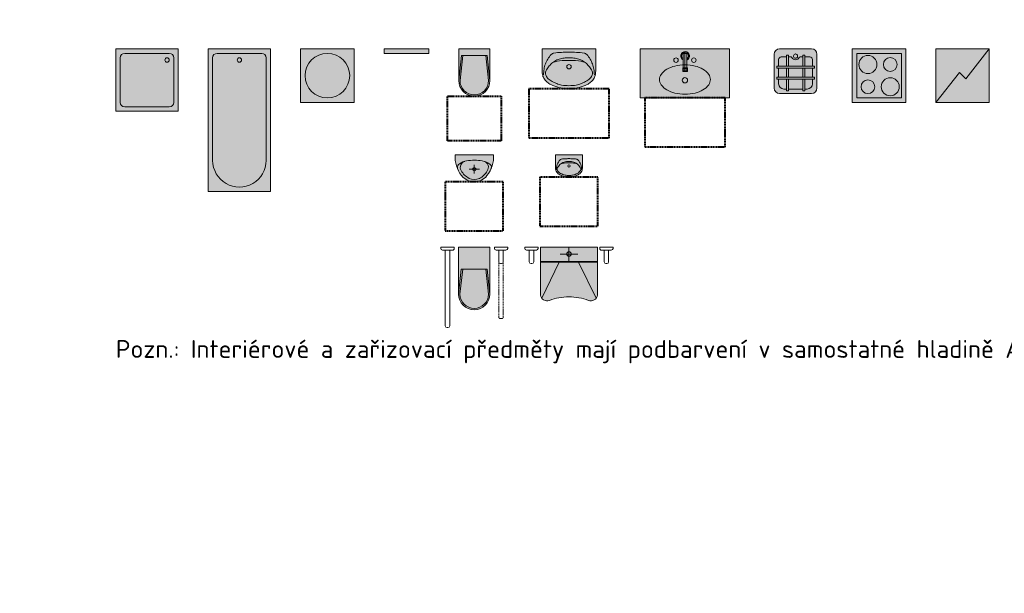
# Model space of a CAD drawing. Header units: millimetres. Extents: x -725694 to 4766210, y -2984614 to 2187451.
# Tile 239 of 256: x -337680 to -326644, y 190566 to 196998. Entities that reach past the tile are written whole.
import ezdxf
from ezdxf import colors
from ezdxf.entities.mleader import LeaderData, LeaderLine
from ezdxf.math import Vec2, Vec3

# ---------------------------------------------------------------- set-up
doc = ezdxf.new("R2010")
doc.units = ezdxf.units.MM
doc.linetypes.add('DASHED', pattern=[19.049999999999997, 12.7, -6.35])
for name, color, linetype, lineweight in [('A99_N_int-plocha', 7, 'Continuous', 9), ('A99_N_leg-text', 7, 'Continuous', 9), ('A99_N_txt-popis-50', 7, 'Continuous', 9), ('A99_N_zariz', 7, 'Continuous', 9)]:
    doc.layers.add(name, color=color, linetype=linetype, lineweight=lineweight)
doc.layers.add('A99_X_pom', color=7, linetype='Continuous', lineweight=40, plot=False)
doc.styles.add('A99_popis', font='isocpeur.ttf')

# ---------------------------------------------------------------- blocks, each defined once
blk = doc.blocks.new('*U78')
at = {"layer": 'A99_N_int-plocha'}
h = blk.add_hatch(color=256, dxfattribs=at)
h.dxf.hatch_style = 1
h.paths.add_polyline_path([(0, 0), (1600, 0), (1600, -700), (0, -700)])
at = {"color": 0}
for p, q in [((50, -600), (50, -100)), ((100, -50), (1250, -50)), ((1250, -650), (100, -650))]:
    blk.add_line(p, q, dxfattribs=at)
blk.add_lwpolyline([(0, 0), (1600, 0), (1600, -700), (0, -700)], close=True, dxfattribs=at)
blk.add_circle((125, -350), 25, dxfattribs=at)
for centre, radius, start, end in [((100, -100), 50, 90, 180), ((1250, -350), 300, 270, 90), ((100, -600), 50, 180, 270)]:
    blk.add_arc(centre, radius, start, end, dxfattribs=at)
blk = doc.blocks.new('A99_zariz-pracka')
at = {"layer": 'A99_N_int-plocha'}
h = blk.add_hatch(color=256, dxfattribs=at)
h.dxf.hatch_style = 1
h.paths.add_polyline_path([(0, -600), (600, -600), (600, 0), (0, 0)])
at = {"color": 0}
blk.add_lwpolyline([(0, -600), (600, -600), (600, 0), (0, 0)], close=True, dxfattribs=at)
blk.add_circle((300, -300), 250, dxfattribs=at)
blk = doc.blocks.new('A99_zariz-zebrik')
at = {"layer": 'A99_N_int-plocha'}
h = blk.add_hatch(color=256, dxfattribs=at)
h.dxf.hatch_style = 1
h.paths.add_polyline_path([(0, 0), (500, 0), (500, -50), (0, -50)])
at = {"color": 0}
blk.add_lwpolyline([(0, 0), (500, 0), (500, -50), (0, -50)], close=True, dxfattribs=at)
blk = doc.blocks.new('*U79')
at = {"layer": 'A99_N_int-plocha'}
h = blk.add_hatch(color=256, dxfattribs=at)
h.dxf.hatch_style = 1
h.paths.add_polyline_path([(0, 0), (600, 0), (600, -600), (0, -600)])
at = {"color": 0}
for points in [[(0, 0), (600, 0), (600, -600), (0, -600)], [(50, -50), (549.9999999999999, -50), (550, -550), (50, -550)]]:
    blk.add_lwpolyline(points, close=True, dxfattribs=at)
for centre, radius in [((175, -175), 101.4376994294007), ((425, -174.9999999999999), 76.87909851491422), ((424.9999999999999, -424.9999999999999), 101.4376994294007), ((175.0000000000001, -424.9999999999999), 76.87909851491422)]:
    blk.add_circle(centre, radius, dxfattribs=at)
blk = doc.blocks.new('A99_zariz-lednicka')
at = {"layer": 'A99_N_int-plocha'}
h = blk.add_hatch(color=256, dxfattribs=at)
h.dxf.hatch_style = 1
h.paths.add_polyline_path([(0, 0), (600, 0), (600, -600), (0, -600)])
at = {"color": 0}
for p, q in [((335.3553390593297, -335.3553390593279), (600, 0)), ((264.6446609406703, -264.6446609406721), (0, -600)), ((264.6446609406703, -264.6446609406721), (335.3553390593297, -335.3553390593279))]:
    blk.add_line(p, q, dxfattribs=at)
blk.add_lwpolyline([(0, 0), (600, 0), (600, -600), (0, -600)], close=True, dxfattribs=at)
blk = doc.blocks.new('A99_zariz-vylevka')
at = {"layer": 'A99_N_int-plocha'}
blk.add_hatch(color=256, dxfattribs=at).paths.add_polyline_path([(240.097026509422, -59.79986404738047, 0.4132369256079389), (180.0973607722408, -7.247535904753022e-12), (-180.0973607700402, 0, 0.413263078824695), (-239.9026397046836, -59.99973726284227), (-239.9026397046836, -439.8362903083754, 0.4151646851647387), (-179.7078118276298, -499.8360275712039), (180.0973607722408, -499.8360275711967, 0.4151908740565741), (240.097026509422, -439.6358925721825)])
at = {"color": 0}
for p, q in [((180.0973607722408, 0), (-180.0973607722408, 0)), ((-239.9026397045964, -439.8362903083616), (-239.9026397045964, -59.99973726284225)), ((-101.9642099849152, -89.83614344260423), (-159.9028685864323, -89.83614344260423)), ((-101.9642099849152, -69.97172904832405), (-79.21494334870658, -69.97172904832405)), ((-101.9642099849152, -194.9652039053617), (-101.9642099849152, -69.97172904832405)), ((-79.21494334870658, -69.97172904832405), (-79.21494334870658, -194.9652039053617)), ((-49.6560740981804, -89.83614344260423), (-79.21494334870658, -89.83614344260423)), ((-40.33475570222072, -96.21495523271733), (-49.6560740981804, -89.83614344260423)), ((49.85009352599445, -89.83604712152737), (40.52872113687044, -96.21501336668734)), ((81.45142595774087, -89.83604712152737), (49.85009352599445, -89.83604712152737)), ((81.45142595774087, -69.97172904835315), (104.2006925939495, -69.97172904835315)), ((81.45142595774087, -194.9652039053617), (81.45142595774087, -69.97172904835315)), ((104.2006925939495, -69.97172904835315), (104.2006925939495, -194.9652039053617)), ((160.0971156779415, -89.83601898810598), (104.2006925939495, -89.83604712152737)), ((240.097026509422, -60.23482894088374), (240.097026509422, -440.0361635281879)), ((-211.4446423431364, -194.9652039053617), (212.2592740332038, -194.9652039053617)), ((-211.4446423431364, -216.2708616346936), (-211.4446423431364, -194.9652039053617)), ((212.2592740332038, -216.2708616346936), (-211.4446423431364, -216.2708616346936)), ((-189.9028570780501, -194.9652039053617), (-189.9028570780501, -119.9135433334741)), ((-189.902599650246, -318.5382662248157), (-189.902599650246, -216.2708616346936)), ((-101.9642099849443, -318.5382662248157), (-101.9642099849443, -216.2708616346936)), ((-79.21494334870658, -216.2708616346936), (-79.21494334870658, -318.5382662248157)), ((81.45142595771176, -318.5382662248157), (81.45142595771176, -216.2708616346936)), ((104.2006925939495, -216.2708616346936), (104.2006925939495, -318.5382662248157)), ((190.09711424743, -119.836018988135), (190.09711424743, -194.9652039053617)), ((190.09711424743, -216.2708616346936), (190.09711424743, -318.5382662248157)), ((212.2592740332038, -194.9652039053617), (212.2592740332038, -216.2708616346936)), ((-211.4446423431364, -339.8439239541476), (-211.4446423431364, -318.5382662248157)), ((-211.4446423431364, -318.5382662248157), (212.2592740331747, -318.5382662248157)), ((212.2592740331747, -318.5382662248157), (212.2592740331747, -339.8439239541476)), ((212.2592740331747, -339.8439239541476), (-211.4446423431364, -339.8439239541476)), ((-189.902599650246, -389.9377766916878), (-189.902599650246, -339.8439239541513)), ((-101.9642099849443, -469.0982828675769), (-101.9642099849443, -339.8439239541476)), ((-79.21494334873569, -339.8439239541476), (-79.21494334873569, -469.0982828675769)), ((81.45142595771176, -469.098282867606), (81.45142595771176, -339.8439239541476)), ((104.2006925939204, -339.8439239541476), (104.2006925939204, -469.098282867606)), ((190.09711424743, -339.8439239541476), (190.09711424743, -389.9717099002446)), ((180.0973607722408, -499.8360275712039), (-180.0973607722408, -499.8360275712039)), ((-101.9642099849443, -449.8359798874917), (-130.096866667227, -449.8359798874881)), ((-79.21494334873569, -469.0982828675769), (-101.9642099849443, -469.0982828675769)), ((81.45142595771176, -449.8359798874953), (-79.21494334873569, -449.8359798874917)), ((104.2006925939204, -469.098282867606), (81.45142595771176, -469.098282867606)), ((130.0972592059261, -449.8359798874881), (104.2006925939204, -449.8359798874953))]:
    blk.add_line(p, q, dxfattribs=at)
for centre, radius, start, end in [((-179.9025862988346, -59.99973726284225), 60.00005340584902, 90.18599608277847, 180), ((-159.9029534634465, -119.8363761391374), 30.00000286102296, 90.00002003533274, 180.1473786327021), ((0.09699741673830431, -75.76831837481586), 45.3077434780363, 206.8260615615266, 333.1738560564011), ((0.09704749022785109, -80.50788683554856), 23.37559493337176, 110.3918908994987, 270), ((0.09704749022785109, -80.50788683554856), 23.37559493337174, 74.85069234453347, 105.1493076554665), ((0.09704749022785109, -80.50788683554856), 23.37559493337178, 270, 69.6081091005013), ((160.0971156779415, -119.8360156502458), 29.99999666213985, 0, 90.07846720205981), ((180.0973607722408, -59.99999952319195), 59.99999952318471, 0.1911156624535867, 90), ((-179.9025862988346, -439.8362903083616), 60.00005340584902, 180, 269.8140039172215), ((-129.902680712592, -389.8362893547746), 60.00000476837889, 180.0969133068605, 269.8145657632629), ((130.0972592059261, -389.8359713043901), 60.00000858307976, 270, 359.8703790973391), ((180.0973607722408, -439.8360280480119), 59.99999952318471, 270, 359.8088843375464)]:
    blk.add_arc(centre, radius, start, end, dxfattribs=at)
blk = doc.blocks.new('*U77')
at = {"layer": 'A99_N_int-plocha'}
blk.add_hatch(color=256, dxfattribs=at).paths.add_polyline_path([(0, 0), (700, 0), (700, 700), (0, 700)])
at = {"color": 0}
blk.add_lwpolyline([(0, 0), (700, 0), (700, 700), (0, 700)], close=True, dxfattribs=at)
blk.add_lwpolyline([(100, 50), (600, 50, 0.414213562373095), (650, 100), (650, 600, 0.414213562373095), (600, 650), (100, 650, 0.414213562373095), (50, 600), (50, 100, 0.414213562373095)], format="xyb", close=True, dxfattribs=at)
blk.add_circle((125, 125), 25, dxfattribs=at)
blk = doc.blocks.new('A99_zariz-wc')
at = {"layer": 'A99_N_int-plocha'}
h = blk.add_hatch(color=256, dxfattribs=at)
h.dxf.hatch_style = 1
h.paths.add_polyline_path([(-175, 0), (-175, -354.9999999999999), (-145, -75), (145, -75), (175, -355.0000000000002), (175, 3.552713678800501e-15)])
h.paths.add_polyline_path([(-129.914148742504, -75), (-159.9980822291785, -355.783379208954, 0.995115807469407), (159.9980822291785, -355.7833792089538), (129.9141487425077, -75)], flags=17)
h.paths.add_polyline_path([(-175, -355, 1), (175, -354.9999999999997), (145, -75), (129.9141487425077, -75), (159.9980822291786, -355.783379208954, -0.9951158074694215), (-159.9980822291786, -355.7833792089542), (-129.914148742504, -75), (-145, -75)])
at = {"color": 0}
for p, q in [((-145, -75), (-175, -355)), ((-129.914148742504, -75), (-159.99808222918, -355.7833792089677)), ((-145, -75), (145, -75)), ((129.9141487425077, -75), (159.99808222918, -355.7833792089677)), ((145, -75), (175, -355))]:
    blk.add_line(p, q, dxfattribs=at)
blk.add_lwpolyline([(175, -355), (175, 0), (-175, 0), (-175, -355)], dxfattribs=at)
for radius, start, end in [(175, 180, 0), (160, 180.2805281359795, 359.7194718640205)]:
    blk.add_arc((0, -355), radius, start, end, dxfattribs=at)
at = {"layer": 'A99_X_pom', "linetype": 'DASHED'}
blk.add_lwpolyline([(-300, -530), (300, -530), (300, -1030), (-300, -1030)], close=True, dxfattribs=at)
blk = doc.blocks.new('A99_zariz-umyvadlo')
at = {"layer": 'A99_N_int-plocha'}
h = blk.add_hatch(color=256, dxfattribs=at)
h.dxf.hatch_style = 1
edge = h.paths.add_edge_path()
edge.add_line((300, 0), (-300, 0))
edge.add_line((-300, 0), (-300, -249.9999855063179))
edge.add_spline(control_points=[(-299.9999992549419, -250), (-299.2289338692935, -265.7484558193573), (-297.6852931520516, -297.2762070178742), (-276.9343290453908, -340.8458056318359), (-244.3402594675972, -375.7704109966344), (-190.0385187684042, -408.8369978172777), (-115.1061420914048, -434.8639283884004), (-45.60767403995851, -448.4934414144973), (-7.000217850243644, -448.5273058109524), (0, -448.5334030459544)], knot_values=[0, 0, 0, 0, 46.92428260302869, 93.94045511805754, 141.1205440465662, 188.4351576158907, 283.1398468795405, 377.9124379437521, 398.902203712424, 398.902203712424, 398.902203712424, 398.902203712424], degree=3, periodic=0)
edge.add_spline(control_points=[(0, -448.5334030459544), (7.000217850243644, -448.5273058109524), (45.60767403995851, -448.4934414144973), (115.1061420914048, -434.8639283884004), (190.0385187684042, -408.8369978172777), (244.3402594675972, -375.7704109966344), (276.9343290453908, -340.8458056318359), (297.6852931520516, -297.2762070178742), (299.2289338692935, -265.7484558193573), (299.9999992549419, -250)], knot_values=[0, 0, 0, 0, 20.98976576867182, 115.7623568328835, 210.4670460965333, 257.7816596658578, 304.9617485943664, 351.9779211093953, 398.902203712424, 398.902203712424, 398.902203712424, 398.902203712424], degree=3, periodic=0)
edge.add_line((300, -249.9999855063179), (300, 0))
at = {"color": 0}
for p, q in [((-300, 0), (300, 0)), ((-300, 0), (-300, -250)), ((300, 0), (300, -250))]:
    blk.add_line(p, q, dxfattribs=at)
blk.add_circle((0, -200), 25, dxfattribs=at)
for points in [[(-284.4695158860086, -289.5753346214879), (-279.5693469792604, -228.2609031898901), (-263.3996659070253, -168.8658191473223), (-236.5059236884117, -113.39369284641), (-199.7953190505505, -63.71574806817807), (-185.9586148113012, -52.87118353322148), (-169.1679986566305, -47.45569846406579), (-84.7852158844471, -38.67629665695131), (-0.2640467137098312, -35.42993408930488)], [(0, -100), (-55.35228253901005, -102.4615493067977), (-109.2510482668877, -113.7910947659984), (-159.3845257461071, -137.0031224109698), (-202.4950102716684, -171.2167697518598), (-237.5608412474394, -213.456910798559), (-263.082897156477, -261.9177105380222), (-256.3669442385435, -302.1971367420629), (-232.1244377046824, -335.2575349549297), (-186.4177426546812, -366.1751130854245), (-136.0656995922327, -388.989315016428), (-82.52657496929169, -405.2865751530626), (0.005794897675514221, -412.735141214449)], [(0, -100), (55.35228253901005, -102.4615493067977), (109.2510482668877, -113.7910947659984), (159.3845257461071, -137.0031224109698), (202.4950102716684, -171.2167697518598), (237.5608412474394, -213.456910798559), (263.082897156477, -261.9177105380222), (256.3669442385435, -302.1971367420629), (232.1244377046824, -335.2575349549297), (186.4177426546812, -366.1751130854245), (136.0656995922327, -388.989315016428), (82.52657496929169, -405.2865751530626), (-0.005794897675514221, -412.735141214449)], [(284.4695158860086, -289.5753346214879), (279.5693469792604, -228.2609031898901), (263.3996659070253, -168.8658191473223), (236.5059236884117, -113.39369284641), (199.7953190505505, -63.71574806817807), (185.9586148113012, -52.87118353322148), (169.1679986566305, -47.45569846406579), (84.7852158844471, -38.67629665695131), (0.2640467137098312, -35.42993408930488)], [(-299.9999992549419, -250), (-294.6253604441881, -296.6154647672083), (-275.003971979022, -339.3415878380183), (-243.0360894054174, -374.0405110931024), (-203.1757791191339, -399.5322415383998), (-114.476178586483, -432.7189713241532), (-20.98810729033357, -448.2696800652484), (0.003679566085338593, -448.5334062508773)], [(299.9999992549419, -250), (294.6253604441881, -296.6154647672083), (275.003971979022, -339.3415878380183), (243.0360894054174, -374.0405110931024), (203.1757791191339, -399.5322415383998), (114.476178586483, -432.7189713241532), (20.98810729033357, -448.2696800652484), (-0.003679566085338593, -448.5334062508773)]]:
    blk.add_spline(points, degree=3, dxfattribs=at)
for points in [[(0.002854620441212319, -130.2529310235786), (-26.17006910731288, -130.3520799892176), (-104.788598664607, -130.6499047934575), (-148.2291132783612, -141.7525053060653), (-177.2078301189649, -149.1589349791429)], [(-0.002854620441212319, -130.2529310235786), (26.17006910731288, -130.3520799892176), (104.788598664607, -130.6499047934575), (148.2291132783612, -141.7525053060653), (177.2078301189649, -149.1589349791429)]]:
    blk.add_open_spline(points, degree=3, knots=[0, 0, 0, 0, 56.03453821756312, 168.3171908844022, 168.3171908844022, 168.3171908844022, 168.3171908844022], dxfattribs=at)
at = {"layer": 'A99_X_pom', "linetype": 'DASHED'}
blk.add_lwpolyline([(-450.0000000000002, -998.5334062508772), (449.9999999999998, -998.5334062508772), (449.9999999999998, -448.5334062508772), (-450.0000000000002, -448.5334062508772)], close=True, dxfattribs=at)
blk = doc.blocks.new('A99_zariz-umyvadlo-wc')
at = {"layer": 'A99_N_int-plocha'}
h = blk.add_hatch(color=256, dxfattribs=at)
edge = h.paths.add_edge_path()
edge.add_line((150.0000000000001, 0), (-150, 0))
edge.add_line((-150, 0), (-150, -150.7332895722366))
edge.add_spline(control_points=[(-149.999999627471, -150.7332968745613), (-149.6144669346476, -158.6075247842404), (-148.8426465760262, -174.3714003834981), (-138.4671645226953, -196.1561996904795), (-122.1701297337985, -213.6185023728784), (-95.01925938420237, -230.1517957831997), (-57.55307104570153, -243.1652610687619), (-22.80383701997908, -249.9800175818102), (-3.500108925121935, -249.9969497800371), (5.684341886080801e-14, -249.9999983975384)], knot_values=[0, 0, 0, 0, 23.46214130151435, 46.97022755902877, 70.5602720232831, 94.21757880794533, 141.5699234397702, 188.9562189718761, 199.451101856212, 199.451101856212, 199.451101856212, 199.451101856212], degree=3, periodic=0)
edge.add_spline(control_points=[(-5.684341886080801e-14, -249.9999983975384), (3.500108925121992, -249.9969497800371), (22.80383701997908, -249.9800175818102), (57.55307104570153, -243.1652610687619), (95.01925938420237, -230.1517957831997), (122.1701297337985, -213.6185023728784), (138.4671645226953, -196.1561996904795), (148.8426465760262, -174.3714003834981), (149.6144669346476, -158.6075247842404), (149.999999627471, -150.7332968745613)], knot_values=[0, 0, 0, 0, 10.49488288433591, 57.88117841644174, 105.2335230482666, 128.8908298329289, 152.4808742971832, 175.9889605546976, 199.451101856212, 199.451101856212, 199.451101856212, 199.451101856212], degree=3, periodic=0)
edge.add_line((150, -150.7332895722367), (150.0000000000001, 0))
at = {"color": 0}
for p, q in [((-150, 0), (150, 0)), ((-150, 0), (-150, -150.7332968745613)), ((150, 0), (150, -150.7332968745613))]:
    blk.add_line(p, q, dxfattribs=at)
blk.add_circle((-2.168404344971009e-19, -125.7332968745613), 12.5, dxfattribs=at)
for points in [[(-142.2347579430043, -170.5209641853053), (-139.7846734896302, -139.8637484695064), (-131.6998329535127, -110.1662064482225), (-118.2529618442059, -82.43014329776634), (-99.89765952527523, -57.59117090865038), (-92.97930740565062, -52.16888864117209), (-84.58399932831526, -49.46114610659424), (-42.39260794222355, -45.071445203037), (-0.1320233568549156, -43.44826391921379)], [(-2.168404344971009e-19, -75.73329687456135), (-27.67614126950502, -76.96407152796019), (-54.62552413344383, -82.62884425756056), (-79.69226287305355, -94.23485808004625), (-101.2475051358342, -111.3416817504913), (-118.7804206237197, -132.4617522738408), (-131.5414485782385, -156.6921521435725), (-128.1834721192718, -176.8318652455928), (-116.0622188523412, -193.3620643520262), (-93.2088713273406, -208.8208534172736), (-68.03284979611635, -220.2279543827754), (-41.26328748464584, -228.3765844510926), (0.002897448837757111, -232.1008674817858)], [(-2.168404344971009e-19, -75.73329687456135), (27.67614126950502, -76.96407152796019), (54.62552413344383, -82.62884425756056), (79.69226287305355, -94.23485808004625), (101.2475051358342, -111.3416817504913), (118.7804206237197, -132.4617522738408), (131.5414485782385, -156.6921521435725), (128.1834721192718, -176.8318652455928), (116.0622188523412, -193.3620643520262), (93.2088713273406, -208.8208534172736), (68.03284979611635, -220.2279543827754), (41.26328748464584, -228.3765844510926), (-0.002897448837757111, -232.1008674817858)], [(142.2347579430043, -170.5209641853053), (139.7846734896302, -139.8637484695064), (131.6998329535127, -110.1662064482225), (118.2529618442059, -82.43014329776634), (99.89765952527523, -57.59117090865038), (92.97930740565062, -52.16888864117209), (84.58399932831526, -49.46114610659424), (42.39260794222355, -45.071445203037), (0.1320233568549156, -43.44826391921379)], [(-149.999999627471, -150.7332968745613), (-147.3126802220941, -174.0410292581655), (-137.501985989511, -195.4040907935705), (-121.5180447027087, -212.7535524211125), (-101.587889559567, -225.4994176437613), (-57.2380892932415, -242.092782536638), (-10.49405364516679, -249.8681369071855), (0.001839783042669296, -250)], [(149.999999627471, -150.7332968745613), (147.3126802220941, -174.0410292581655), (137.501985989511, -195.4040907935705), (121.5180447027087, -212.7535524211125), (101.587889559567, -225.4994176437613), (57.2380892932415, -242.092782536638), (10.49405364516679, -249.8681369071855), (-0.001839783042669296, -250)]]:
    blk.add_spline(points, degree=3, dxfattribs=at)
for points in [[(0.001427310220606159, -90.85976238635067), (-13.08503455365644, -90.90933686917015), (-52.39429933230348, -91.0582492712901), (-74.1145566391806, -96.60954952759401), (-88.60391505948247, -100.3127643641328)], [(-0.00142731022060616, -90.85976238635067), (13.08503455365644, -90.90933686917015), (52.39429933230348, -91.0582492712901), (74.1145566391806, -96.60954952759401), (88.60391505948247, -100.3127643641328)]]:
    blk.add_open_spline(points, degree=3, knots=[0, 0, 0, 0, 56.03453821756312, 168.3171908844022, 168.3171908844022, 168.3171908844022, 168.3171908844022], dxfattribs=at)
at = {"layer": 'A99_X_pom', "linetype": 'DASHED'}
blk.add_lwpolyline([(-325.0000000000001, -800), (324.9999999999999, -800), (324.9999999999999, -250), (-325.0000000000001, -250)], close=True, dxfattribs=at)
blk = doc.blocks.new('A99_zariz-pisoar')
at = {"layer": 'A99_N_int-plocha'}
h = blk.add_hatch(color=256, dxfattribs=at)
h.dxf.hatch_style = 1
h.paths.add_polyline_path([(215.2215564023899, 0), (-215.2215564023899, 0, 0.1860006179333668), (-142.1899665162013, -234.5585546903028, 0.2257689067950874), (-0.4222610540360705, -302.1513217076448, 0.2269840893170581), (142.189966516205, -234.5585546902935, 0.1860006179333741)])
at = {"color": 0, "linetype": 'Continuous', "ltscale": 0.75, "flags": 128}
for points in [[(215.22155640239, 0), (-215.22155640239, 0)], [(56.56379635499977, -162.9590479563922), (-56.56379635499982, -162.9590479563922)], [(-2.109423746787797e-14, -114.2713213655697), (-2.109423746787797e-14, -211.6467745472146)]]:
    blk.add_lwpolyline(points, dxfattribs=at)
at = {"color": 0, "linetype": 'Continuous', "ltscale": 0.75}
blk.add_lwpolyline([(-0.4222610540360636, -302.1513217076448), (0.4222610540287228, -302.1513217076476)], dxfattribs=at)
blk.add_circle((-0.0001937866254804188, -162.9590479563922), 19.41418440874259, dxfattribs=at)
for centre, radius, start, end in [((125.6530567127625, -22.51484457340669), 341.6173591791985, 176.2210898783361, 218.3676585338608), ((-125.6530567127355, -22.5148445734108), 341.6173591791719, 321.6323414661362, 3.778910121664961), ((-147.1400908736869, -139.2162310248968), 42.23022447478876, 115.7461888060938, 194.7024902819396), ((-64.14103652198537, -240.3328670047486), 172.1465675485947, 97.53816660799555, 126.0650412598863), ((-88.73546322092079, -140.5580462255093), 68.46194970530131, 104.1542663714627, 212.0986521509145), ((0.7500031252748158, -490.1420234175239), 429.4707053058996, 78.11399764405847, 101.7522069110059), ((67.46745701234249, -235.8632313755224), 167.4012464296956, 48.02696675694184, 82.53856408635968), ((87.87184271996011, -140.3178739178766), 69.68348352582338, 325.1438198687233, 71.65829422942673), ((37.05405946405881, -79.28426042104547), 208.1187206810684, 207.9835329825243, 242.9873758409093), ((-10.95787445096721, -105.4380226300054), 172.9750809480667, 292.969333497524, 334.412788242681), ((155.0944593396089, -139.104047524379), 36.86402529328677, 330.4468350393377, 48.70535169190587), ((-0.2739060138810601, -119.3734191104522), 182.7779628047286, 219.0642593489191, 269.9534948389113), ((-0.463537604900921, -151.0993783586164), 127.1007327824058, 243.3512521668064, 296.6487478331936), ((0.2739060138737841, -119.3734191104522), 182.7779628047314, 270.0465051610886, 320.9357406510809)]:
    blk.add_arc(centre, radius, start, end, dxfattribs=at)
at = {"layer": 'A99_X_pom', "linetype": 'DASHED'}
blk.add_lwpolyline([(-325.0000000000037, -852.1513217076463), (324.9999999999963, -852.1513217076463), (324.9999999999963, -302.1513217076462), (-325.0000000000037, -302.1513217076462)], close=True, dxfattribs=at)
blk = doc.blocks.new('A99_zariz-umyvadlo-invalid')
h = blk.add_hatch()
h.set_pattern_fill('ANGLE', color=256)
h.set_pattern_definition([(0, (0, 0), (0, 0.275), [0.2, -0.075]), (90, (0, 0), (-0.275, 1.683889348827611e-17), [0.2, -0.075])])
edge = h.paths.add_edge_path()
edge.add_line((-320.0000114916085, 2.113973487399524e-12), (-320.0000460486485, -536.7848437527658))
edge.add_arc((-246.0125233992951, -524.5028857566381), 75.00000000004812, 189.4251753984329, 290.4578278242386)
edge.add_arc((-1.350067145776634, -1180.35356454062), 624.9998788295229, 89.87624000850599, 110.457827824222, ccw=False)
edge.add_arc((1.349873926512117, -1180.353564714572), 624.9998788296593, 69.54216479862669, 90.12375261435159, ccw=False)
edge.add_arc((246.0124146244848, -524.5029174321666), 74.9999999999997, 249.5421647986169, 350.5748598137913)
edge.add_line((319.9999448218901, -536.7848299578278), (319.9999793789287, 0))
edge.add_line((319.9999793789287, -3.918869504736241e-14), (-319.9999793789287, 3.208326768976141e-14))
at = {"layer": 'A99_N_int-plocha'}
h = blk.add_hatch(color=256, dxfattribs=at)
h.dxf.hatch_style = 1
edge = h.paths.add_edge_path()
edge.add_arc((246.0124146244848, -524.5029174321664), 74.99999999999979, 320.7857191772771, 350.5748598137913)
edge.add_line((319.9999448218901, -536.7848299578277), (319.9999686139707, -167.2153170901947))
edge.add_line((319.9999686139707, -167.2153170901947), (108.5126606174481, -167.2153034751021))
edge.add_line((108.5126606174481, -167.2153034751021), (304.1214345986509, -571.9196001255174))
edge = h.paths.add_edge_path()
edge.add_arc((-246.0125233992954, -524.5028857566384), 75.0000000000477, 219.2142127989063, 290.4578278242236)
edge.add_arc((-1.350067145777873, -1180.35356454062), 624.9998788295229, 449.8762400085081, 470.4578278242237, ccw=False)
edge.add_arc((1.349873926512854, -1180.353564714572), 624.9998788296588, 429.5421647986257, 450.12375261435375, ccw=False)
edge.add_arc((246.0124146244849, -524.5029174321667), 74.99999999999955, 249.5421647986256, 320.7857191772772)
edge.add_line((304.1214345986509, -571.9196001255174), (108.5126606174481, -167.2153034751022))
edge.add_line((108.5126606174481, -167.2153034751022), (-108.5128033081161, -167.2152895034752))
edge.add_line((-108.5128033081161, -167.2152895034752), (-304.1215996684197, -571.9194994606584))
edge = h.paths.add_edge_path()
edge.add_arc((-246.0125233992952, -524.5028857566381), 75.00000000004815, 189.4251753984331, 219.2142127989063)
edge.add_line((-304.1215996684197, -571.9194994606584), (-108.5128033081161, -167.2152895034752))
edge.add_line((-108.5128033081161, -167.2152895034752), (-320.000022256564, -167.2152758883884))
edge.add_line((-320.000022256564, -167.2152758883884), (-320.0000460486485, -536.784843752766))
h.paths.add_polyline_path([(-320.0000222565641, -167.2152758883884), (-108.5128033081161, -167.2152895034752), (319.9999686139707, -167.2153170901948), (319.9999692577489, -157.2153170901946), (-320.0000216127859, -157.2152758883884)])
h.paths.add_polyline_path([(-320.0000216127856, -157.2152758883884), (319.9999692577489, -157.2153170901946), (319.9999793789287, -3.208326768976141e-14), (-320.0000114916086, 4.629412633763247e-14)])
for p, q in [((-495.0000135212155, 1.567733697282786e-13), (-495.0000135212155, -11.85424949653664)), ((-494.9999773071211, 1.287554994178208e-06), (-344.9999773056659, 1.347085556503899e-06)), ((-345.000013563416, -11.85424954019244), (-345.0000135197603, 1.016642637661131e-13)), ((-6.058037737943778e-05, 3.126388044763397e-12), (-7.02370508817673e-05, -150.0000000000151)), ((-475.0000135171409, -31.85424949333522), (-365.0000135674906, -31.85424953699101)), ((-445.0000135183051, -31.85424949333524), (-445.0000133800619, -161.854249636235)), ((-395.000013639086, -161.8542497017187), (-395.0000135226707, -31.85424949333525)), ((99.99993459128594, -75.00000643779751), (-100.0000654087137, -74.99999356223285)), ((344.9999773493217, -11.85425082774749), (344.9999773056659, -1.287554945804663e-06)), ((345.0000135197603, -1.805920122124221e-06), (495.0000135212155, -1.746389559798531e-06)), ((474.9999773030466, -31.85425078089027), (364.9999773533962, -31.85425082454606)), ((395.000013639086, -161.8542497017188), (395.0000135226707, -31.8542494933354)), ((445.0000135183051, -31.8542494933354), (445.0000133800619, -161.8542496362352)), ((494.9999773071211, -1.287554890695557e-06), (494.9999773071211, -11.85425078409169)), ((-425.0000133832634, -181.8542496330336), (-415.0000135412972, -181.8542497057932)), ((319.9999371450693, -157.2153170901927), (-320.0000537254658, -157.2152758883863)), ((319.9999365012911, -167.2153170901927), (-320.0000543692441, -167.2152758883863)), ((-304.1216116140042, -571.919524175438), (-108.5128033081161, -167.2152895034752)), ((304.1214226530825, -571.9195754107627), (108.5126606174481, -167.2153034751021)), ((425.0000133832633, -181.8542496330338), (415.0000135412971, -181.8542497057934))]:
    blk.add_line(p, q)
blk.add_lwpolyline([(-320.0000114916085, 2.113973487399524e-12), (-320.0000460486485, -536.7848437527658, 0.4718047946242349), (-219.7986842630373, -594.7726135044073, -0.0900463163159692), (-5.63736643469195e-05, -555.3551437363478, -0.09004631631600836), (219.7985664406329, -594.7726418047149, 0.4718050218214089), (319.9999448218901, -536.7848299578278), (319.9999793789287, -3.918869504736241e-14), (-319.9999793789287, 3.208326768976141e-14)], format="xyb")
blk.add_circle((-6.540871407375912e-05, -75.00000000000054), 25)
for centre, start, end in [((-475.0000135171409, -11.85424949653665), 180, 270), ((-365.0000135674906, -11.85424954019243), 270, 0), ((364.9999773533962, -11.85425082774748), 180, 270.0000000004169), ((474.9999773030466, -11.85425078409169), 270, 0), ((-425.0000133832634, -161.8542496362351), 180, 270), ((-415.0000136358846, -161.8542497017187), 270.0000002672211, 0), ((415.0000136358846, -161.8542497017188), 180, 269.9999997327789), ((425.0000133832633, -161.8542496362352), 270, 0)]:
    blk.add_arc(centre, 19.99999999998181, start, end)
blk = doc.blocks.new('*U81')
at = {"layer": 'A99_N_int-plocha'}
h = blk.add_hatch(color=256, dxfattribs=at)
h.dxf.hatch_style = 1
h.paths.add_polyline_path([(145, -245), (175, -525.0000000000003), (175, -2.842170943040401e-14), (-175, -5.684341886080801e-14), (-175, -524.9999999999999), (-145, -245)])
h.paths.add_polyline_path([(-129.914148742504, -245), (-159.9980822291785, -525.783379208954, 0.995115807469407), (159.9980822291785, -525.7833792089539), (129.9141487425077, -245)], flags=17)
h.paths.add_polyline_path([(-175, -525, 1), (175, -524.9999999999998), (145, -245), (129.9141487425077, -245), (159.9980822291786, -525.7833792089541, -0.9951158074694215), (-159.9980822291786, -525.7833792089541), (-129.914148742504, -245), (-145, -245)])
for p, q in [((-375.0000000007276, 4.618527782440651e-14), (-375.0000000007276, -11.85424949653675)), ((-375.0000000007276, 4.618527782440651e-14), (-224.9999999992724, -5.953051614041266e-08)), ((-225.0000000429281, -11.85424954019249), (-224.9999999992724, 4.618527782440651e-14)), ((225.0000000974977, -11.85424954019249), (225.000000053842, 4.973799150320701e-14)), ((375.0000000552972, 4.973799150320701e-14), (225.000000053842, 4.973799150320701e-14)), ((375.0000000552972, 4.973799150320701e-14), (375.0000000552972, -11.85424949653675)), ((-354.9999999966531, -31.85424949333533), (-245.0000000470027, -31.85424953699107)), ((-324.9999999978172, -31.85424950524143), (-324.9999999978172, -880.000000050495)), ((-274.9999998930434, -879.9999999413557), (-275.0000000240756, -31.85424952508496)), ((355.0000000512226, -31.85424949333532), (245.0000001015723, -31.85424953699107)), ((275.0000001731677, -161.8542497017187), (275.0000000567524, -31.85424949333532)), ((325.0000000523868, -31.85424949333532), (324.9999999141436, -161.8542496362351)), ((304.999999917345, -181.8542496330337), (295.0000000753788, -181.8542497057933)), ((-305.0000000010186, -900.0000000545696), (-294.999999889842, -899.9999999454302))]:
    blk.add_line(p, q)
at = {"linetype": 'DASHED'}
for p, q in [((274.999999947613, -779.9999999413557), (275.0000000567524, -156.8542494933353)), ((325.0000000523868, -156.8542494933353), (325.0000000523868, -780.000000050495)), ((305.0000000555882, -800.0000000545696), (294.9999999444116, -799.9999999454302))]:
    blk.add_line(p, q, dxfattribs=at)
at = {"color": 0}
for p, q in [((-145, -245), (-175, -525)), ((-129.914148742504, -245), (-159.99808222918, -525.7833792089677)), ((-145, -245), (145, -245)), ((129.9141487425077, -245), (159.99808222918, -525.7833792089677)), ((145, -245), (175, -525))]:
    blk.add_line(p, q, dxfattribs=at)
blk.add_lwpolyline([(-175, -525), (-175, 0), (175, 0), (175, -525)], dxfattribs=at)
for centre, radius, start, end in [((-354.9999999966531, -11.85424949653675), 19.99999999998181, 180, 270), ((-245.0000000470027, -11.85424954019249), 19.99999999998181, 269.9999999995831, 0), ((245.0000001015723, -11.85424954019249), 19.99999999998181, 180, 270), ((355.0000000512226, -11.85424949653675), 19.99999999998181, 270, 0), ((295.0000001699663, -161.8542497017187), 19.99999999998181, 180, 269.9999997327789), ((304.999999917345, -161.8542496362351), 19.99999999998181, 270, 0), ((-305.0000000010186, -880.000000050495), 20.0000000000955, 180, 269.9999999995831), ((-294.999999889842, -879.9999999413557), 19.99999999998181, 270, 0)]:
    blk.add_arc(centre, radius, start, end)
for radius, start, end in [(175, 180, 0), (160, 180.2805281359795, 359.7194718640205)]:
    blk.add_arc((0, -525), radius, start, end, dxfattribs=at)
at = {"linetype": 'DASHED'}
for centre, radius, start, end in [((294.9999999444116, -779.9999999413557), 19.99999999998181, 180, 270), ((305.0000000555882, -780.000000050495), 20.00000000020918, 270.0000000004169, 0)]:
    blk.add_arc(centre, radius, start, end, dxfattribs=at)
blk = doc.blocks.new('A99_zariz-umyvadlo-deska')
at = {"layer": 'A99_N_int-plocha'}
h = blk.add_hatch(color=256, dxfattribs=at)
h.dxf.hatch_style = 1
h.paths.add_polyline_path([(5.705624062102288e-08, -550.0000000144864), (5.705624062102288e-08, -1.885200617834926e-08), (1000.000000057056, -1.885200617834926e-08), (1000.000000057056, -550.0000000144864)])
for p, q in [((480.000000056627, -50.00000001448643), (520.0000000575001, -50.00000001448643)), ((480.000000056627, -50.00000001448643), (480.000000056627, -250.000000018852)), ((500.0000000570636, -50.00000001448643), (500.0000000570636, -250.000000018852)), ((520.0000000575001, -50.00000001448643), (520.0000000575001, -250.000000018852)), ((477.7076347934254, -212.2923652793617), (477.7076347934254, -252.2923652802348)), ((477.7076347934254, -212.2923652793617), (527.7076347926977, -212.2923652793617)), ((527.7076347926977, -212.2923652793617), (527.7076347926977, -252.2923652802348)), ((477.7076347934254, -252.2923652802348), (527.7076347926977, -252.2923652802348)), ((482.707634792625, -222.2923652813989), (522.7076347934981, -222.2923652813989)), ((482.707634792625, -247.2923652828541), (522.7076347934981, -247.2923652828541)), ((5.705624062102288e-08, -550.0000000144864), (1000.000000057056, -550.0000000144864))]:
    blk.add_line(p, q)
blk.add_lwpolyline([(5.705624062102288e-08, -550.0000000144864), (5.705624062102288e-08, -1.885200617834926e-08), (1000.000000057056, -1.885200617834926e-08), (1000.000000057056, -550.0000000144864)], close=True)
for centre, radius in [((400.0000000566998, -125.9758420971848), 25), ((600.0000000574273, -125.9758420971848), 25), ((500.0000000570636, -351.9333219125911), 29.76025343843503)]:
    blk.add_circle(centre, radius)
for centre, radius, start, end in [((501.5966008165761, -79.68211453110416), 49.6803379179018, 291.7425259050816, 244.233079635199), ((501.5966008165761, -79.68211453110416), 39.68033791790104, 297.6320311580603, 237.0255809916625), ((461.425595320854, -508.9443968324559), 325.2050229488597, 103.4853251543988, 120.0685866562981), ((500.0000000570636, -669.7998420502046), 490.6210407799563, 89.99999999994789, 103.485325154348), ((500.0000000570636, -669.7998420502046), 490.6210407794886, 76.51467484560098, 90), ((538.5744047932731, -508.9443968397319), 325.2050229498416, 59.9314133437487, 76.51467484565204), ((314.1301880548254, -344.1694133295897), 99.11392849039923, 144.4178077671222, 180), ((402.7279194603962, -407.5575178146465), 208.0524882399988, 120.0685866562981, 144.4178077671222), ((597.2720806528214, -407.5575178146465), 208.0524882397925, 35.58219223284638, 59.93141334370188), ((685.8698120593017, -344.1694133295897), 99.1139284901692, 0, 35.58219223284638), ((314.1301880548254, -344.1694133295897), 99.1139284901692, 180, 215.5821922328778), ((402.7279194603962, -280.7813088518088), 208.0524882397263, 215.5821922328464, 239.9314133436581), ((597.2720806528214, -280.7813088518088), 208.0524882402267, 300.0685866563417, 324.4178077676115), ((685.8698120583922, -344.1694133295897), 99.11392849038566, 324.4178077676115, 0), ((461.425595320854, -179.3944298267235), 325.2050229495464, 239.9314133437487, 256.5146748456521), ((500.0000000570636, -18.53898461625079), 490.6210407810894, 256.5146748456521, 270), ((500.0000000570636, -18.53898461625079), 490.6210407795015, 270, 283.4853251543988), ((538.5744047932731, -179.3944298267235), 325.2050229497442, 283.4853251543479, 300.0685866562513)]:
    blk.add_arc(centre, radius, start, end)
at = {"layer": 'A99_X_pom', "linetype": 'DASHED'}
blk.add_lwpolyline([(50.00000005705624, -1100.000000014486), (950.0000000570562, -1100.000000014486), (950.0000000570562, -550.0000000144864), (50.00000005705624, -550.0000000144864)], close=True, dxfattribs=at)

msp = doc.modelspace()

# ---------------------------------------------------------------- block references
at = {"layer": 'A99_N_zariz'}
for name, p, rotation in [('*U77', (-335903.2211252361, 196670.2896446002), 180), ('*U78', (-334867.2886186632, 196670.2896446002), 270)]:
    msp.add_blockref(name, p, dxfattribs=dict(at, rotation=rotation))
for name, p in [('A99_zariz-pracka', (-334531.3561120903, 196670.2896446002)), ('A99_zariz-zebrik', (-333595.4236055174, 196670.2896446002)), ('A99_zariz-wc', (-332584.4910989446, 196670.2896446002)), ('A99_zariz-umyvadlo', (-331523.5585923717, 196670.2896446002)), ('A99_zariz-umyvadlo-deska', (-330723.5585924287, 196670.289644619)), ('A99_zariz-vylevka', (-328983.6559526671, 196670.2896446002)), ('*U79', (-328347.7234460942, 196670.2896446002)), ('A99_zariz-lednicka', (-327411.7909395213, 196670.2896446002)), ('A99_zariz-pisoar', (-332584.4910989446, 195483.526053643)), ('A99_zariz-umyvadlo-wc', (-331523.5549128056, 195483.526053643)), ('*U81', (-332584.9133599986, 194445.2896968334)), ('A99_zariz-umyvadlo-invalid', (-331523.5585923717, 194445.2896446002))]:
    msp.add_blockref(name, p, dxfattribs=at)

# ---------------------------------------------------------------- texts
at = {"layer": 'A99_N_leg-text', "style": 'A99_popis'}
msp.add_text('Pozn.: Interiérové a zařizovací předměty mají podbarvení v samostatné hladině A99_N_int-plocha, které je možné v navazujících stupních po studii vypnout.', height=200, dxfattribs=at).set_placement((-336603.2211252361, 193205.3203626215))
at = {"layer": 'A99_N_leg-text', "char_height": 150, "attachment_point": 1, "style": 'A99_popis'}
for s, insert in [('\\pi-300,l300,t300,450;{\\fSymbol|b0|i0|c2|p18;·^I}Pro jiné měřítko změníme příslušnou hodnotu ve vlastnostech v kolonce měřítko. Pozor na správnou hladinu při použití pro jiná měřítka.\\P{\\fSymbol|b0|i0|c2|p18;·^I}Po kliknutí na kótu se vlevo nahoře objeví rozklikávací trojúhelník, ve kterém je možné zvolit jednotlivé odkazy (šipka, kruh, tečka). Pokud chceme tedy kótu vztáhnout ke konkrétnímu místu, nikdy nekreslíme zvlášť úsečku ke kótě.\\P{\\fSymbol|b0|i0|c2|p18;·^I}Kótu je možné šířkově natahovat - například pro delší texty s P.T a U.T.', (-347808.691080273, 200189.3067521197)), ('\\pi-300,l300,t300,450;{\\fSymbol|b0|i0|c2|p18;·^I}Pro jiné měřítko změníme příslušnou hodnotu ve vlastnostech v kolonce měřítko.\\P{\\fSymbol|b0|i0|c2|p18;·^I}Po kliknutí na kótu se objeví rozklikávací trojúhelník, ve kterém je možné zvolit zda chceme odkazovou čáru nebo ne. Dále se zobrazí jednotlivé šipky, přes které je možné kótu otáčet a orientovat, a také trojúhelníky, které nám posouvají čáry včetně textu.', (-347808.691080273, 198289.3067521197)), ('\\pi-300,l300,t300,450;{\\fSymbol|b0|i0|c2|p18;·^I}Pro jiné měřítko zůstává šipka stejná.\\P{\\fSymbol|b0|i0|c2|p18;·^I}Po kliknutí na šipku se objeví trojúhelník, přes který je možné šipku natahovat.', (-347808.691080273, 196919.6092752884)), ('\\pi-300,l300,t300,450;{\\fSymbol|b0|i0|c2|p18;·^I}Pro jiné měřítko změníme příslušnou hodnotu ve vlastnostech v kolonce měřítko.\\P{\\fSymbol|b0|i0|c2|p18;·^I}Po kliknutí na označení se objeví rozklikávací trojúhelník, ve kterém volíme orientaci \\P\\pi0,t450;textu, počet řezů a zalomení. Dále se zobrazí jednotlivé šipky, přes které se označení překlápí.', (-347808.691080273, 195549.911798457)), ('\\pi-300,l300,t300,450;{\\fSymbol|b0|i0|c2|p18;·^I}Pro jiné měřítko změníme příslušnou hodnotu ve vlastnostech v kolonce měřítko. \\P\\pi0,t450;Nikdy nezvětšujeme velikost písma!\\P\\pi-300,t300,450;{\\fSymbol|b0|i0|c2|p18;·^I}Pokud chceme mít například více odkazových čar k jednomu textu je nutné mít zaplý \\P\\pi0,t450;panel nástrojů "Multiodkaz".', (-347808.691080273, 194180.2143216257)), ('\\pi-300,l300,t300,450;{\\fSymbol|b0|i0|c2|p18;·^I}Pro jiné měřítko změníme příslušnou hodnotu ve vlastnostech v kolonce měřítko.\\P{\\fSymbol|b0|i0|c2|p18;·^I}Pomocí "zarovnávátka" zarovnat dle sklonu.\\P{\\fSymbol|b0|i0|c2|p18;·^I}Nutno zvolit pro sklon zleva doprava blok _LP, pro opačný sklon _PL.\\P{\\fSymbol|b0|i0|c2|p18;·^I}Možno měnit jednotky spádu v % nebo ve °.\\P{\\fSymbol|b0|i0|c2|p18;·^I}Sklon se vypisuje automaticky a tuto hodnotu nikdy neměníme. AutoCAD správné hodnoty zobrazuje až po regeneraci výkresu, nenechte se tedy zmást. Regenerace se automaticky provádí před tiskem - nemůže se tedy stát nikdy chyba.\\P{\\fSymbol|b0|i0|c2|p18;·^I}Jinak klasika s přidaným překlápěním.', (-347808.691080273, 192810.5168447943))]:
    msp.add_mtext_dynamic_manual_height_columns(s, width=8378.171992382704, gutter_width=1000, heights=[0], dxfattribs=dict(at, insert=insert))

# ---------------------------------------------------------------- leaders
at = {"layer": 'A99_N_txt-popis-50'}
ml = msp.add_multileader_mtext('Standard', dxfattribs=at)
ml.set_content('Toto je místo, které slouží pro vepsání konkrétních poznámek, popisů nebo odkazů.', color=256, style='A99_popis')
ml.set_leader_properties(color=256, linetype='ByLayer', lineweight=-1)
ml.build(insert=Vec2(0, 0))
ml.multileader.update_dxf_attribs({"text_left_attachment_type": 2, "text_right_attachment_type": 2, "dogleg_length": 3, "arrow_head_size": 150, "scale": 50})
ctx = ml.context
ctx.base_point, ctx.scale, ctx.char_height, ctx.arrow_head_size, ctx.landing_gap_size, ctx.plane_origin = Vec3(-352118.0265768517, 193683.7677126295), 50, 100, 150, 50, Vec3(-350791.7297721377, 193644.3332444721)
ctx.left_attachment, ctx.right_attachment = 2, 2
notes = []
notes.append((ctx, [(1, (1, 1, 0), (-352268.0265768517, 193683.7677126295), (1, 0), 150, [(0, [(-352583.9800359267, 193291.3692809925)], 0, [])])]))
ctx.mtext.insert, ctx.mtext.width, ctx.mtext.defined_height, ctx.mtext.flow_direction = Vec3(-352068.0265768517, 194023.7677126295), 1386.34922478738, 645.7079048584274, 5
ml = msp.add_multileader_mtext('Standard', dxfattribs=at)
ml.set_content('Text, text, ...', color=256, style='A99_popis')
ml.set_leader_properties(color=256, linetype='ByLayer', lineweight=-1)
ml.build(insert=Vec2(0, 0))
ml.multileader.update_dxf_attribs({"text_left_attachment_type": 2, "text_right_attachment_type": 2, "dogleg_length": 3, "arrow_head_size": 300, "scale": 100})
ctx = ml.context
ctx.base_point, ctx.scale, ctx.char_height, ctx.arrow_head_size, ctx.landing_gap_size, ctx.plane_origin = Vec3(-349525.5927660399, 193683.7677126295), 100, 200, 300, 100, Vec3(-348349.2959613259, 193644.3332444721)
ctx.left_attachment, ctx.right_attachment = 2, 2
notes.append((ctx, [(1, (1, 1, 0), (-349825.5927660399, 193683.7677126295), (1, 0), 300, [(0, [(-350303.9879468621, 193128.9275592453)], 0, [])])]))
ctx.mtext.insert, ctx.mtext.width, ctx.mtext.defined_height, ctx.mtext.flow_direction = Vec3(-349425.5927660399, 193950.4343792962), 1451.247771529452, 1291.415809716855, 5
for ctx, leaders in notes:
    for number, flags, end, landing, length, lines in leaders:
        leader = LeaderData()
        leader.index, (leader.has_last_leader_line, leader.has_dogleg_vector, leader.attachment_direction) = number, flags
        leader.last_leader_point, leader.dogleg_vector, leader.dogleg_length = Vec3(end), Vec3(landing), length
        for number, points, colour, breaks in lines:
            line = LeaderLine()
            line.index, line.vertices, line.color, line.breaks = number, Vec3.list(points), colors.encode_raw_color(colour), breaks
            leader.lines.append(line)
        ctx.leaders.append(leader)

doc.saveas('drawing.dxf')
